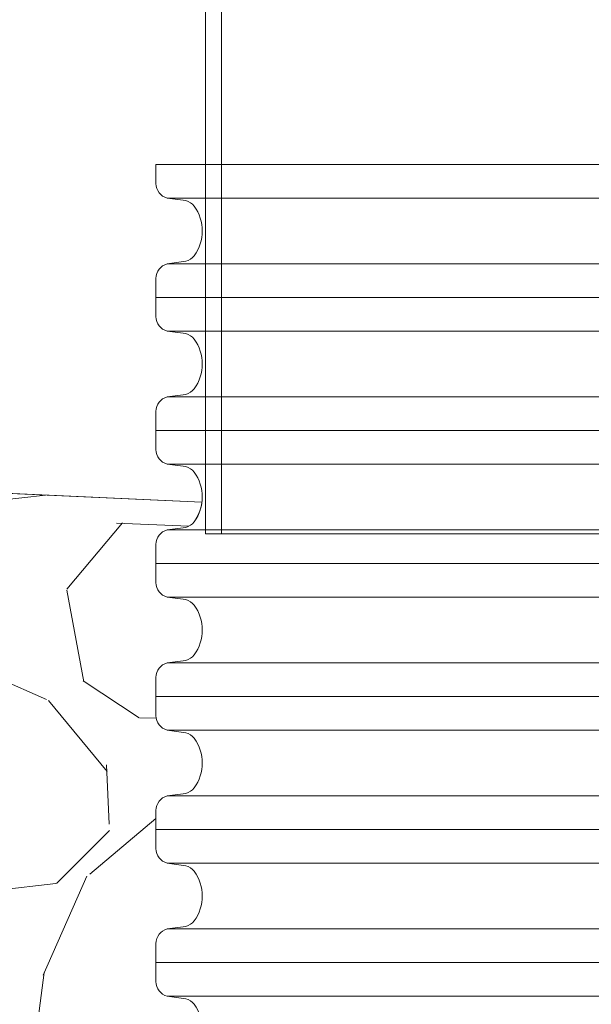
# Model space of a CAD drawing. Header units: metres. Extents: x 351055.4 to 351076.4, y -78447.2 to -78432.3.
# Tile 39 of 68: x 351060.318 to 351060.748, y -78436.135 to -78435.395. Entities that reach past the tile are written whole.
import ezdxf

# ---------------------------------------------------------------- set-up
doc = ezdxf.new("R2010")
doc.units = ezdxf.units.M
doc.header["$MEASUREMENT"] = 0
for name, color, linetype, lineweight in [('PIPE', 7, 'Continuous', 0), ('RAMECEK', 7, 'Continuous', 0), ('TOP', 7, 'Continuous', 0), ('ŠRAFY', 7, 'Continuous', 0)]:
    doc.layers.add(name, color=color, linetype=linetype, lineweight=lineweight)

msp = doc.modelspace()

# ---------------------------------------------------------------- hatches: boundary and pattern name
at = {"layer": 'ŠRAFY'}
h = msp.add_hatch(dxfattribs=at)
h.set_pattern_fill('GRAVEL', color=256, style=0, pattern_type=2)
h.set_pattern_definition([(100.50765, (351058.708583, -78435.921172), (0.7895981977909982, -2.468580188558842), [0.07015499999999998, -4.122773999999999]), (50.040876, (351058.695789, -78435.852194), (-7.580368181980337, -9.209457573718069), [0.065112, -13.045015]), (357.49319, (351058.737606, -78435.802286), (-12.39279574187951, 0.6399174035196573), [0.06641099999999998, -13.993876]), (309.11572, (351058.803953, -78435.80519), (6.491410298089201, -8.170392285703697), [0.06529, -11.515127]), (264.749335, (351058.845144, -78435.855847), (-0.02494673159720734, -1.654035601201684), [0.05154299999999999, -10.75752]), (219.959124, (351058.840427, -78435.907174), (-0.8394910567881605, -0.8394913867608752), [0.063621, -13.046506]), (180.864089, (351058.791662, -78435.948034), (0.8145444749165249, -0.8145447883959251), [0.040935, -1.613289]), (146.646988, (351058.750731, -78435.948651), (-4.097669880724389, 2.418687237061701), [0.050302, -5.830483]), (66.2119, (351058.810512, -78435.694127), (-1.703929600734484, -3.333018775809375), [0.08119, -6.286316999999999]), (39.959124, (351058.843261, -78435.619835), (-9.209457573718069, -7.580368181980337), [0.06930599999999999, -13.04082]), (0.864089, (351058.896384, -78435.575323), (-0.8394914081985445, -0.8394915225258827), [0.045064, -1.60916]), (315, (351058.941443, -78435.57464400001), (-0.02494672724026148, -1.654035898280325), [0.055567, -1.096373]), (276.284391, (351058.980735, -78435.613936), (0.714757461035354, -7.430688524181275), [0.081389, -13.205797]), (252.889832, (351058.989644, -78435.694836), (-0.8644380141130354, -2.49352721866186), [0.08611, -14.689519]), (230.040876, (351058.96431, -78435.777134), (-0.839491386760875, -0.8394910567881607), [0.073486, -13.03664]), (184.223077, (351058.917114, -78435.833462), (-12.41774287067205, -1.014118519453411), [0.054461, -14.055628]), (140.352606, (351058.8628, -78435.837472), (0.8145449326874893, -0.8145442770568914), [0.058126, -12.66871]), (101.741, (351059, -78435.8), (2.318895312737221, -10.71379260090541), [0.062546, -15.0909]), (82.81957299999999, (351058.805317, -78435.739147), (-0.91433153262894, -5.8015990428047), [0.048911, -7.465657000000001]), (100.50765, (351058.550057, -78435.498923), (0.7895981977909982, -2.468580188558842), [0.07013099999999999, -4.122798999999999]), (50.040876, (351058.537267, -78435.429969), (-7.580368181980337, -9.209457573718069), [0.065096, -13.04503]), (357.49319, (351058.579075, -78435.380072), (-12.39279574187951, 0.6399174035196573), [0.06641399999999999, -13.993873]), (309.647394, (351058.645425, -78435.382977), (0.8145442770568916, -0.814544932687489), [0.06529299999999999, -12.661543]), (264.749335, (351058.687086, -78435.433252), (-0.02494673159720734, -1.654035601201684), [0.05195, -10.757113]), (219.959124, (351058.682332, -78435.48498400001), (-0.8394910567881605, -0.8394913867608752), [0.063908, -13.046218]), (180.864089, (351058.633346, -78435.526029), (0.8145444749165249, -0.8145447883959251), [0.041138, -1.613086]), (146.646988, (351058.592213, -78435.526649), (-4.097669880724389, 2.418687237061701), [0.050421, -5.830364]), (100.50765, (351058.87324, -78434.675406), (0.7895981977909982, -2.468580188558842), [0.07011299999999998, -4.122815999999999]), (50.040876, (351058.860453, -78434.606468), (-7.580368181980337, -9.209457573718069), [0.065107, -13.04502]), (357.49319, (351058.902268, -78434.556564), (-12.39279574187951, 0.6399174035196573), [0.06638399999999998, -13.993903]), (309.11572, (351058.968588, -78434.559467), (6.491410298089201, -8.170392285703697), [0.065273, -11.515144]), (264.749335, (351059.009768, -78434.610111), (-0.02494673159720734, -1.654035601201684), [0.051552, -10.757511]), (219.959124, (351059.00505, -78434.661447), (-0.8394910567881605, -0.8394913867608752), [0.063569, -13.046557]), (180.864089, (351058.956324, -78434.702274), (0.8145444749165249, -0.8145447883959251), [0.04094100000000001, -1.613283]), (146.646988, (351058.915388, -78434.702891), (-4.097669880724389, 2.418687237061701), [0.050283, -5.830502]), (100.50765, (351059.31352, -78435.01551699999), (0.7895981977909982, -2.468580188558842), [0.04207299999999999, -4.150855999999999]), (50.040876, (351059.305847, -78434.974149), (-7.580368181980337, -9.209457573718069), [0.039073, -13.071054]), (357.49319, (351059.330941, -78434.9442), (-12.39279574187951, 0.6399174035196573), [0.03986799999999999, -14.020419]), (309.11572, (351059.370771, -78434.945943), (6.491410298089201, -8.170392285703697), [0.039143, -11.541275]), (264.749335, (351059.395466, -78434.976313), (-0.02494673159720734, -1.654035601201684), [0.030921, -10.778142]), (219.959124, (351059.392636, -78435.00710399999), (-0.8394910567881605, -0.8394913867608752), [0.038165, -13.071962]), (180.864089, (351059.363383, -78435.031615), (0.8145444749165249, -0.8145447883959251), [0.024573, -1.629651]), (146.646988, (351059.338812, -78435.031986), (-4.097669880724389, 2.418687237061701), [0.030146, -5.850639]), (100.50765, (351059.026293, -78435.633542), (0.7895981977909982, -2.468580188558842), [0.07013099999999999, -4.122798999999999]), (50.040876, (351059.013503, -78435.564588), (-7.580368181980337, -9.209457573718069), [0.065126, -13.045]), (357.49319, (351059.05533, -78435.51466799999), (-12.39279574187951, 0.6399174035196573), [0.066396, -13.993891]), (309.11572, (351059.121663, -78435.517572), (6.491410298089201, -8.170392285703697), [0.06531100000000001, -11.515107]), (264.749335, (351059.162867, -78435.568245), (-0.02494673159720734, -1.654035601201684), [0.051536, -10.757527]), (219.959124, (351059.158151, -78435.619565), (-0.8394910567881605, -0.8394913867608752), [0.06361699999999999, -13.046509]), (180.864089, (351059.109388, -78435.660422), (0.8145444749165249, -0.8145447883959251), [0.040951, -1.613273]), (146.646988, (351059.068442, -78435.66103999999), (-4.097669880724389, 2.418687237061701), [0.050284, -5.830502]), (100.50765, (351059.041503, -78435.051176), (0.7895981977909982, -2.468580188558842), [0.07013799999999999, -4.122791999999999]), (50.040876, (351059.028712, -78434.982215), (-7.580368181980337, -9.209457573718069), [0.065094, -13.045033]), (357.49319, (351059.070518, -78434.93232), (-12.39279574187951, 0.6399174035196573), [0.06641799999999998, -13.993869]), (309.647394, (351059.136872, -78434.935225), (0.8145442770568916, -0.814544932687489), [0.06526699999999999, -12.661569]), (264.749335, (351059.178516, -78434.98547999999), (-0.02494673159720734, -1.654035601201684), [0.051978, -10.757085]), (219.959124, (351059.17376, -78435.037239), (-0.8394910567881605, -0.8394913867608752), [0.06389500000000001, -13.046232]), (180.864089, (351059.124784, -78435.078275), (0.8145444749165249, -0.8145447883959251), [0.04115, -1.613074]), (146.646988, (351059.083639, -78435.078896), (-4.097669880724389, 2.418687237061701), [0.05043, -5.830355]), (100.50765, (351058.696237, -78435.619733), (0.7895981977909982, -2.468580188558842), [0.07015499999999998, -4.122773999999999]), (50.040876, (351058.683443, -78435.550754), (-7.580368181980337, -9.209457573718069), [0.065112, -13.045015]), (357.49319, (351058.72526, -78435.50084600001), (-12.39279574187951, 0.6399174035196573), [0.06641099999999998, -13.993876]), (309.11572, (351058.791607, -78435.503751), (6.491410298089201, -8.170392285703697), [0.06529, -11.515127]), (264.749335, (351058.832798, -78435.554407), (-0.02494673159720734, -1.654035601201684), [0.05154299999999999, -10.75752]), (219.959124, (351058.828081, -78435.605734), (-0.8394910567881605, -0.8394913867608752), [0.063621, -13.046506]), (180.864089, (351058.779316, -78435.646594), (0.8145444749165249, -0.8145447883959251), [0.040935, -1.613289]), (146.646988, (351058.738385, -78435.647212), (-4.097669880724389, 2.418687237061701), [0.050308, -5.830476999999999]), (100.50765, (351058.337458, -78435.145596), (0.7895981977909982, -2.468580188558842), [0.07015499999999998, -4.122773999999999]), (50.040876, (351058.324664, -78435.07661799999), (-7.580368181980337, -9.209457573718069), [0.065083, -13.045043]), (357.49319, (351058.366463, -78435.02673099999), (-12.39279574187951, 0.6399174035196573), [0.06642799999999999, -13.993859]), (309.11572, (351058.432827, -78435.029637), (6.491410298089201, -8.170392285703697), [0.065273, -11.515144]), (264.749335, (351058.474007, -78435.08028099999), (-0.02494673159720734, -1.654035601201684), [0.051533, -10.75753]), (219.959124, (351058.469291, -78435.131597), (-0.8394910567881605, -0.8394913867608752), [0.06361499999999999, -13.046511]), (180.864089, (351058.42053, -78435.172454), (0.8145444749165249, -0.8145447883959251), [0.040949, -1.613275]), (146.646988, (351058.379585, -78435.173071), (-4.097669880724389, 2.418687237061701), [0.050289, -5.830496]), (100.50765, (351059.171773, -78435.484711), (0.7895981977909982, -2.468580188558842), [0.07013099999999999, -4.122798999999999]), (50.040876, (351059.158984, -78435.41575599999), (-7.580368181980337, -9.209457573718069), [0.065126, -13.045]), (357.49319, (351059.20081, -78435.365837), (-12.39279574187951, 0.6399174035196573), [0.066396, -13.993891]), (309.11572, (351059.267143, -78435.368741), (6.491410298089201, -8.170392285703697), [0.06531100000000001, -11.515107]), (264.749335, (351059.308347, -78435.419414), (-0.02494673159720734, -1.654035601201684), [0.051536, -10.757527]), (219.959124, (351059.303631, -78435.47073300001), (-0.8394910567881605, -0.8394913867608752), [0.06361699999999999, -13.046509]), (180.864089, (351059.254868, -78435.511591), (0.8145444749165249, -0.8145447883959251), [0.040951, -1.613273]), (146.646988, (351059.213922, -78435.512208), (-4.097669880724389, 2.418687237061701), [0.050284, -5.830502]), (66.2119, (351059.027884, -78435.259363), (-1.703929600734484, -3.333018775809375), [0.08119, -6.286316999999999]), (39.959124, (351059.060632, -78435.18507), (-9.209457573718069, -7.580368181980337), [0.06930599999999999, -13.04082]), (0.864089, (351059.113756, -78435.140559), (-0.8394914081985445, -0.8394915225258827), [0.045086, -1.609138]), (315, (351059.158837, -78435.139879), (-0.02494672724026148, -1.654035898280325), [0.055552, -1.096388]), (276.284391, (351059.198118, -78435.17916), (0.714757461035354, -7.430688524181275), [0.08140399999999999, -13.205782]), (252.889832, (351059.207028, -78435.260074), (-0.8644380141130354, -2.49352721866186), [0.08611, -14.689519]), (230.040876, (351059.181694, -78435.342374), (-0.839491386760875, -0.8394910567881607), [0.073462, -13.036664]), (184.223077, (351059.134513, -78435.398683), (-12.41774287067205, -1.014118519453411), [0.05449, -14.055599]), (140.352606, (351059.080171, -78435.402696), (0.8145449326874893, -0.8145442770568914), [0.058115, -12.668721]), (101.741, (351059, -78435.4), (2.318895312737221, -10.71379260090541), [0.062542, -15.0909]), (82.81957299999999, (351059.022697, -78435.304381), (-0.91433153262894, -5.8015990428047), [0.048908, -7.465660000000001]), (66.2119, (351058.767046, -78435.329578), (-1.703929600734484, -3.333018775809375), [0.081162, -6.286345]), (39.959124, (351058.799784, -78435.255312), (-9.209457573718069, -7.580368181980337), [0.069332, -13.040795]), (0.864089, (351058.852927, -78435.21078400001), (-0.8394914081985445, -0.8394915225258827), [0.045056, -1.609168]), (315, (351058.897978, -78435.210104), (-0.02494672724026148, -1.654035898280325), [0.05556000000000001, -1.09638]), (276.284391, (351058.937264, -78435.24939099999), (0.714757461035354, -7.430688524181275), [0.081385, -13.205801]), (252.889832, (351058.946173, -78435.330287), (-0.8644380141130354, -2.49352721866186), [0.086135, -14.689495]), (230.040876, (351058.920831, -78435.412609), (-0.839491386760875, -0.8394910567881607), [0.073461, -13.036666]), (184.223077, (351058.873652, -78435.46891699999), (-12.41774287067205, -1.014118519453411), [0.054488, -14.055601]), (140.352606, (351058.819312, -78435.47292999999), (0.8145449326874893, -0.8145442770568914), [0.058113, -12.668723]), (101.741003, (351058.774566, -78435.43585), (2.318900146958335, -10.71381304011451), [0.062557, -15.090922]), (82.81957299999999, (351058.761836, -78435.374602), (-0.91433153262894, -5.8015990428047), [0.048892, -7.465675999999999]), (336.130768, (351059.447142, -78435.06292899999), (-5.751706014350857, 2.393740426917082), [0.081173, -9.798666]), (309.647394, (351059.521372, -78435.095775), (0.8145442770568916, -0.814544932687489), [0.06927, -12.657566]), (272.50681, (351059.565571, -78435.149112), (0.639917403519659, -12.39279574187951), [0.044748, -14.015539]), (225, (351059.567528, -78435.19381699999), (-1.654035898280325, -0.02494672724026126), [0.056213, -1.131007]), (186.555052, (351059.527779, -78435.233565), (-9.109670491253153, -0.9642249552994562), [0.081784, -16.592527]), (162.262653, (351059.446529, -78435.242902), (0.8145448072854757, -0.8145442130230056), [0.086479, -2.505307]), (135, (351059.364162, -78435.216556), (-0.02494672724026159, -1.654035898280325), [0.073385, -1.078555]), (99.19186499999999, (351059.312271, -78435.164664), (0.764651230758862, -4.122616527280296), [0.050214, -14.154069]), (50.040876, (351059.304249, -78435.115095), (-7.580368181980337, -9.209457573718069), [0.057767, -13.052359]), (12.102962, (351059.34135, -78435.07081599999), (-1.654035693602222, -0.02494669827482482), [0.062169, -4.179681]), (352.702945, (351059.402137, -78435.057782), (-4.122616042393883, 0.7646513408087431), [0.048885, -5.774935]), (100.50765, (351059.252659, -78435.34434299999), (0.7895981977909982, -2.468580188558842), [0.07013799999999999, -4.122791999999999]), (50.040876, (351059.239868, -78435.275381), (-7.580368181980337, -9.209457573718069), [0.065094, -13.045033]), (357.49319, (351059.281674, -78435.225487), (-12.39279574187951, 0.6399174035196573), [0.06641799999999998, -13.993869]), (309.647394, (351059.348028, -78435.22839199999), (0.8145442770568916, -0.814544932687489), [0.06526699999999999, -12.661569]), (264.749335, (351059.389672, -78435.278646), (-0.02494673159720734, -1.654035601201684), [0.051978, -10.757085]), (219.959124, (351059.384916, -78435.330406), (-0.8394910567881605, -0.8394913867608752), [0.06389500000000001, -13.046232]), (180.864089, (351059.33594, -78435.37144199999), (0.8145444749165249, -0.8145447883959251), [0.04115, -1.613074]), (146.646988, (351059.294795, -78435.372062), (-4.097669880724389, 2.418687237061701), [0.05043, -5.830355]), (336.130768, (351058.634443, -78435.606432), (-5.751706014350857, 2.393740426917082), [0.081173, -9.798666]), (309.647394, (351058.708673, -78435.639279), (0.8145442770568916, -0.814544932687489), [0.06927, -12.657566]), (272.50681, (351058.752872, -78435.69261499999), (0.639917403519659, -12.39279574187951), [0.044748, -14.015539]), (225, (351058.754829, -78435.73732), (-1.654035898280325, -0.02494672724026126), [0.056213, -1.131007]), (186.555052, (351058.71508, -78435.777069), (-9.109670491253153, -0.9642249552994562), [0.081784, -16.592527]), (162.262653, (351058.63383, -78435.78640499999), (0.8145448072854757, -0.8145442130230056), [0.086452, -2.505334]), (135, (351058.551488, -78435.760067), (-0.02494672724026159, -1.654035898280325), [0.073409, -1.078531]), (99.19186499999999, (351058.49958, -78435.708159), (0.764651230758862, -4.122616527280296), [0.050182, -14.154101]), (50.040876, (351058.491564, -78435.65862100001), (-7.580368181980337, -9.209457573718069), [0.057775, -13.052351]), (12.102962, (351058.52867, -78435.614336), (-1.654035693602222, -0.02494669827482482), [0.06217, -4.179679]), (352.702945, (351058.589458, -78435.601301), (-4.122616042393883, 0.7646513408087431), [0.048887, -5.774933]), (100.50765, (351058.922433, -78435.166767), (0.7895981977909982, -2.468580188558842), [0.07013799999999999, -4.122791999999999]), (50.040876, (351058.909642, -78435.09780599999), (-7.580368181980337, -9.209457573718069), [0.065092, -13.045034]), (357.49319, (351058.951447, -78435.047912), (-12.39279574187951, 0.6399174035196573), [0.06639799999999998, -13.993889]), (309.11572, (351059.017782, -78435.050816), (6.491410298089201, -8.170392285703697), [0.065282, -11.515135]), (264.749335, (351059.058968, -78435.101467), (-0.02494673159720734, -1.654035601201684), [0.051539, -10.757524]), (219.959124, (351059.054251, -78435.15279), (-0.8394910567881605, -0.8394913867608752), [0.063587, -13.046539]), (180.864089, (351059.005512, -78435.193628), (0.8145444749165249, -0.8145447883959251), [0.040935, -1.613289]), (146.646988, (351058.964581, -78435.194245), (-4.097669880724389, 2.418687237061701), [0.050279, -5.830507]), (100.50765, (351058.38926, -78435.57915199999), (0.7895981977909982, -2.468580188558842), [0.07011299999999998, -4.122815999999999]), (50.040876, (351058.376474, -78435.510214), (-7.580368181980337, -9.209457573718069), [0.065107, -13.04502]), (357.49319, (351058.418288, -78435.46031000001), (-12.39279574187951, 0.6399174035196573), [0.06638399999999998, -13.993903]), (309.647394, (351058.484609, -78435.463213), (0.8145442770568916, -0.814544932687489), [0.065303, -12.661533]), (264.749335, (351058.526276, -78435.513496), (-0.02494673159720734, -1.654035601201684), [0.051957, -10.757106]), (219.959124, (351058.521521, -78435.56523400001), (-0.8394910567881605, -0.8394913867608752), [0.063913, -13.046214]), (180.864089, (351058.472532, -78435.60628200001), (0.8145444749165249, -0.8145447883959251), [0.041141, -1.613083]), (146.646988, (351058.431396, -78435.606902), (-4.097669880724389, 2.418687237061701), [0.050417, -5.830368]), (100.50765, (351058.25636, -78435.430299), (0.7895981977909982, -2.468580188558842), [0.07015499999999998, -4.122773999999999]), (50.040876, (351058.243566, -78435.36132000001), (-7.580368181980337, -9.209457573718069), [0.065082, -13.045045]), (357.49319, (351058.285364, -78435.311435), (-12.39279574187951, 0.6399174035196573), [0.06642899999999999, -13.993858]), (309.11572, (351058.351729, -78435.31434), (6.491410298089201, -8.170392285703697), [0.065272, -11.515145]), (264.749335, (351058.392909, -78435.364983), (-0.02494673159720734, -1.654035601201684), [0.05153200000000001, -10.757531]), (219.959124, (351058.388193, -78435.4163), (-0.8394910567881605, -0.8394913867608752), [0.063613, -13.046514]), (180.864089, (351058.339433, -78435.457154), (0.8145444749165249, -0.8145447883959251), [0.040951, -1.613273]), (146.646988, (351058.298487, -78435.45777200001), (-4.097669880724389, 2.418687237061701), [0.050288, -5.830497]), (336.130768, (351058.867406, -78434.86274), (-5.751706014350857, 2.393740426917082), [0.081162, -9.798677]), (309.647394, (351058.941627, -78434.89558200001), (0.8145442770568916, -0.814544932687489), [0.06928200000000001, -12.657554]), (272.50681, (351058.985833, -78434.948928), (0.639917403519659, -12.39279574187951), [0.04476299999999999, -14.015524]), (225, (351058.987791, -78434.993648), (-1.654035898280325, -0.02494672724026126), [0.056228, -1.130992]), (186.555052, (351058.948032, -78435.03340700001), (-9.109670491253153, -0.9642249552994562), [0.081769, -16.592543]), (162.262653, (351058.866797, -78435.04274199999), (0.8145448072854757, -0.8145442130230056), [0.086504, -2.505282]), (135, (351058.784405, -78435.016388), (-0.02494672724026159, -1.654035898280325), [0.073385, -1.078555]), (99.19186499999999, (351058.732514, -78434.96449700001), (0.764651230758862, -4.122616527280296), [0.050214, -14.154069]), (50.040876, (351058.724493, -78434.914927), (-7.580368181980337, -9.209457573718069), [0.057767, -13.052359]), (12.102962, (351058.761593, -78434.870649), (-1.654035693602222, -0.02494669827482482), [0.062169, -4.179681]), (352.702945, (351058.82238, -78434.857614), (-4.122616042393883, 0.7646513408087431), [0.048885, -5.774935]), (100.50765, (351058.676021, -78435.148651), (0.7895981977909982, -2.468580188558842), [0.07013799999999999, -4.122791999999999]), (50.040876, (351058.66323, -78435.079689), (-7.580368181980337, -9.209457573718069), [0.065092, -13.045034]), (357.49319, (351058.705035, -78435.029796), (-12.39279574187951, 0.6399174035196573), [0.06641899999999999, -13.993868]), (309.647394, (351058.77139, -78435.032701), (0.8145442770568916, -0.814544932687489), [0.06526599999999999, -12.66157]), (264.749335, (351058.813033, -78435.08295499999), (-0.02494673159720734, -1.654035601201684), [0.05195399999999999, -10.757109]), (219.959124, (351058.808279, -78435.134691), (-0.8394910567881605, -0.8394913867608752), [0.06390900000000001, -13.046218]), (180.864089, (351058.759293, -78435.175736), (0.8145444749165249, -0.8145447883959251), [0.041121, -1.613103]), (146.646988, (351058.718177, -78435.176356), (-4.097669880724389, 2.418687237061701), [0.050439, -5.830346]), (336.130768, (351058.584401, -78435.159533), (-5.751706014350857, 2.393740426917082), [0.081173, -9.798666]), (309.647394, (351058.658631, -78435.19238), (0.8145442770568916, -0.814544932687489), [0.06927, -12.657566]), (272.50681, (351058.70283, -78435.245717), (0.639917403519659, -12.39279574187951), [0.04476999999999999, -14.015517]), (225, (351058.704788, -78435.29044400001), (-1.654035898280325, -0.02494672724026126), [0.056198, -1.131022]), (186.555052, (351058.66505, -78435.330182), (-9.109670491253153, -0.9642249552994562), [0.08175199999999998, -16.59256]), (162.262653, (351058.583832, -78435.339515), (0.8145448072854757, -0.8145442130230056), [0.086495, -2.505291]), (135, (351058.501448, -78435.313163), (-0.02494672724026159, -1.654035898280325), [0.073407, -1.078533]), (99.19186499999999, (351058.449542, -78435.261257), (0.764651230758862, -4.122616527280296), [0.050179, -14.154103]), (50.040876, (351058.441526, -78435.21172200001), (-7.580368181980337, -9.209457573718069), [0.05777, -13.052356]), (12.102962, (351058.478628, -78435.167441), (-1.654035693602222, -0.02494669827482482), [0.06217, -4.179679]), (352.702945, (351058.539417, -78435.154406), (-4.122616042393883, 0.7646513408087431), [0.048886, -5.774934]), (336.130768, (351059.062377, -78434.719529), (-5.751706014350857, 2.393740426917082), [0.081162, -9.798677]), (309.647394, (351059.136597, -78434.752372), (0.8145442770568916, -0.814544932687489), [0.06928, -12.657556]), (272.50681, (351059.180802, -78434.805716), (0.639917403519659, -12.39279574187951), [0.04474499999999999, -14.015542]), (225, (351059.182759, -78434.850418), (-1.654035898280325, -0.02494672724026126), [0.05621, -1.13101]), (186.555052, (351059.143012, -78434.890164), (-9.109670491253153, -0.9642249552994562), [0.081783, -16.592529]), (162.262653, (351059.061764, -78434.8995), (0.8145448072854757, -0.8145442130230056), [0.086478, -2.505308]), (135, (351058.979397, -78434.873154), (-0.02494672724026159, -1.654035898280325), [0.073384, -1.078556]), (99.19186499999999, (351058.927507, -78434.821264), (0.764651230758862, -4.122616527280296), [0.050213, -14.15407]), (50.040876, (351058.919486, -78434.77169600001), (-7.580368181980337, -9.209457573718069), [0.057736, -13.05239]), (12.102962, (351058.956566, -78434.727441), (-1.654035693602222, -0.02494669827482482), [0.062192, -4.179658]), (352.702945, (351059.017376, -78434.714401), (-4.122616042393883, 0.7646513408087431), [0.048879, -5.774941]), (66.2119, (351058.120001, -78435.15877000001), (-1.703929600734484, -3.333018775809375), [0.081162, -6.286345]), (39.959124, (351058.152739, -78435.08450299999), (-9.209457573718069, -7.580368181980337), [0.069329, -13.040797]), (0.864089, (351058.20588, -78435.039977), (-0.8394914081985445, -0.8394915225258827), [0.045038, -1.609186]), (315, (351058.250912, -78435.039298), (-0.02494672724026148, -1.654035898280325), [0.055543, -1.096397]), (276.284391, (351058.290187, -78435.078572), (0.714757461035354, -7.430688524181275), [0.081399, -13.205787]), (252.889832, (351058.299097, -78435.159482), (-0.8644380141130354, -2.49352721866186), [0.086095, -14.689534]), (230.040876, (351058.273767, -78435.24176599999), (-0.839491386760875, -0.8394910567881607), [0.07347100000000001, -13.036655]), (184.223077, (351058.226581, -78435.29808200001), (-12.41774287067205, -1.014118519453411), [0.054461, -14.055628]), (140.352606, (351058.172268, -78435.30209299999), (0.8145449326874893, -0.8145442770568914), [0.058096, -12.66874]), (101.741, (351058, -78435.3), (2.318895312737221, -10.71379260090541), [0.062569, -15.0909]), (82.81957299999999, (351058.114803, -78435.203765), (-0.91433153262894, -5.8015990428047), [0.048905, -7.465663]), (100.50765, (351058.692461, -78434.806503), (0.7895981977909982, -2.468580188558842), [0.07013799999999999, -4.122791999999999]), (50.040876, (351058.67967, -78434.737542), (-7.580368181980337, -9.209457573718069), [0.065092, -13.045034]), (357.49319, (351058.721475, -78434.687648), (-12.39279574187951, 0.6399174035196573), [0.06639799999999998, -13.993889]), (309.11572, (351058.78781, -78434.690553), (6.491410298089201, -8.170392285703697), [0.065282, -11.515135]), (264.749335, (351058.828995, -78434.741203), (-0.02494673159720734, -1.654035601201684), [0.051539, -10.757524]), (219.959124, (351058.824279, -78434.792526), (-0.8394910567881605, -0.8394913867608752), [0.063587, -13.046539]), (180.864089, (351058.775539, -78434.833364), (0.8145444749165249, -0.8145447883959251), [0.040935, -1.613289]), (146.646988, (351058.734609, -78434.83398200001), (-4.097669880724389, 2.418687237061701), [0.050308, -5.830476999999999]), (66.2119, (351058.453006, -78434.91201799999), (-1.703929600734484, -3.333018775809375), [0.081162, -6.286345]), (39.959124, (351058.485743, -78434.837751), (-9.209457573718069, -7.580368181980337), [0.069332, -13.040795]), (0.864089, (351058.538886, -78434.793223), (-0.8394914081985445, -0.8394915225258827), [0.045056, -1.609168]), (315, (351058.583937, -78434.79254400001), (-0.02494672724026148, -1.654035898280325), [0.05556000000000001, -1.09638]), (276.284391, (351058.623224, -78434.83183099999), (0.714757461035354, -7.430688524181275), [0.081385, -13.205801]), (252.889832, (351058.632133, -78434.912727), (-0.8644380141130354, -2.49352721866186), [0.086135, -14.689495]), (230.040876, (351058.606791, -78434.995049), (-0.839491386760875, -0.8394910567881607), [0.073461, -13.036666]), (184.223077, (351058.559612, -78435.051357), (-12.41774287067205, -1.014118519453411), [0.054488, -14.055601]), (140.352606, (351058.505272, -78435.05536900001), (0.8145449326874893, -0.8145442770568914), [0.058113, -12.668723]), (101.741, (351058, -78435), (2.318895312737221, -10.71379260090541), [0.062557, -15.0909]), (82.81957299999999, (351058.447796, -78434.957041), (-0.91433153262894, -5.8015990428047), [0.048916, -7.465652]), (100.50765, (351058.283788, -78434.984588), (0.7895981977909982, -2.468580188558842), [0.07015499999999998, -4.122773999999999]), (50.040876, (351058.270994, -78434.91561), (-7.580368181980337, -9.209457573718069), [0.065083, -13.045043]), (357.49319, (351058.312793, -78434.865723), (-12.39279574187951, 0.6399174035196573), [0.06642799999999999, -13.993859]), (309.11572, (351058.379158, -78434.86862899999), (6.491410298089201, -8.170392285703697), [0.065273, -11.515144]), (264.749335, (351058.420338, -78434.919272), (-0.02494673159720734, -1.654035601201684), [0.051533, -10.75753]), (219.959124, (351058.415622, -78434.970589), (-0.8394910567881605, -0.8394913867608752), [0.06361499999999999, -13.046511]), (180.864089, (351058.366861, -78435.01144500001), (0.8145444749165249, -0.8145447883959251), [0.040949, -1.613275]), (146.646988, (351058.325916, -78435.012063), (-4.097669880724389, 2.418687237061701), [0.050289, -5.830496]), (100.50765, (351058.544159, -78434.711871), (0.7895981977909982, -2.468580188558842), [0.07013799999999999, -4.122791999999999]), (50.040876, (351058.531368, -78434.64291000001), (-7.580368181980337, -9.209457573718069), [0.065092, -13.045034]), (357.49319, (351058.573173, -78434.593016), (-12.39279574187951, 0.6399174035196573), [0.06639799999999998, -13.993889]), (309.11572, (351058.639508, -78434.59592), (6.491410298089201, -8.170392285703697), [0.065282, -11.515135]), (264.749335, (351058.680694, -78434.646571), (-0.02494673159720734, -1.654035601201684), [0.051539, -10.757524]), (219.959124, (351058.675977, -78434.69789400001), (-0.8394910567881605, -0.8394913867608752), [0.063587, -13.046539]), (180.864089, (351058.627238, -78434.738732), (0.8145444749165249, -0.8145447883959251), [0.040957, -1.613267]), (146.646988, (351058.586285, -78434.73935), (-4.097669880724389, 2.418687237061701), [0.05028999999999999, -5.830495]), (100.50765, (351058.014847, -78435.20143), (0.7895981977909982, -2.468580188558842), [0.042098, -4.150830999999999]), (50.040876, (351058.00717, -78435.160038), (-7.580368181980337, -9.209457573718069), [0.039058, -13.071069]), (357.49319, (351058.032255, -78435.1301), (-12.39279574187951, 0.6399174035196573), [0.03983999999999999, -14.020447]), (309.647394, (351058.072057, -78435.131842), (0.8145442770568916, -0.814544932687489), [0.03918, -12.687656]), (264.749335, (351058.097056, -78435.16201), (-0.02494673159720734, -1.654035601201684), [0.031183, -10.77788]), (219.959124, (351058.094203, -78435.193062), (-0.8394910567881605, -0.8394913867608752), [0.038346, -13.071781]), (180.864089, (351058.06481, -78435.217689), (0.8145444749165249, -0.8145447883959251), [0.024688, -1.629536]), (146.646988, (351058.040125, -78435.218062), (-4.097669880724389, 2.418687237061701), [0.030252, -5.850533]), (100.50765, (351058.440151, -78434.794836), (0.7895981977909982, -2.468580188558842), [0.04207299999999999, -4.150855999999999]), (50.040876, (351058.432478, -78434.753468), (-7.580368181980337, -9.209457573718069), [0.039073, -13.071054]), (357.49319, (351058.457572, -78434.723519), (-12.39279574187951, 0.6399174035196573), [0.03986799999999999, -14.020419]), (309.11572, (351058.497402, -78434.725263), (6.491410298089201, -8.170392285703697), [0.039143, -11.541275]), (264.749335, (351058.522097, -78434.755632), (-0.02494673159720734, -1.654035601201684), [0.030921, -10.778142]), (219.959124, (351058.519267, -78434.786423), (-0.8394910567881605, -0.8394913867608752), [0.038195, -13.071932]), (180.864089, (351058.489991, -78434.810954), (0.8145444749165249, -0.8145447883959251), [0.02455, -1.629674]), (146.646988, (351058.465444, -78434.811324), (-4.097669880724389, 2.418687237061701), [0.030157, -5.850627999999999]), (100.50765, (351058.939043, -78435.542474), (0.7895981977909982, -2.468580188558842), [0.042098, -4.150830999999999]), (50.040876, (351058.931366, -78435.501082), (-7.580368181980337, -9.209457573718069), [0.039058, -13.071069]), (357.49319, (351058.95645, -78435.47114400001), (-12.39279574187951, 0.6399174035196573), [0.03983999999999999, -14.020447]), (309.647394, (351058.996253, -78435.472887), (0.8145442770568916, -0.814544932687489), [0.03918, -12.687656]), (264.749335, (351059.021252, -78435.503055), (-0.02494673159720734, -1.654035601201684), [0.031183, -10.77788]), (219.959124, (351059.018398, -78435.534107), (-0.8394910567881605, -0.8394913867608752), [0.038346, -13.071781]), (180.864089, (351058.989006, -78435.558734), (0.8145444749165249, -0.8145447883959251), [0.024668, -1.629556]), (146.646988, (351058.964341, -78435.559106), (-4.097669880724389, 2.418687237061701), [0.030269, -5.850516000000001]), (100.50765, (351058.948398, -78435.434138), (0.7895981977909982, -2.468580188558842), [0.042098, -4.150830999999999]), (50.040876, (351058.940721, -78435.392746), (-7.580368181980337, -9.209457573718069), [0.039058, -13.071069]), (357.49319, (351058.965805, -78435.362808), (-12.39279574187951, 0.6399174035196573), [0.03983999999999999, -14.020447]), (309.647394, (351059.005608, -78435.364551), (0.8145442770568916, -0.814544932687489), [0.03918, -12.687656]), (264.749335, (351059.030607, -78435.394719), (-0.02494673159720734, -1.654035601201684), [0.031183, -10.77788]), (219.959124, (351059.027753, -78435.42577100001), (-0.8394910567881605, -0.8394913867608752), [0.038346, -13.071781]), (180.864089, (351058.998361, -78435.450398), (0.8145444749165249, -0.8145447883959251), [0.024668, -1.629556]), (146.646988, (351058.973696, -78435.45077000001), (-4.097669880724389, 2.418687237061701), [0.030269, -5.850516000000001]), (100.50765, (351058.437499, -78435.415428), (0.7895981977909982, -2.468580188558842), [0.042098, -4.150830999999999]), (50.040876, (351058.429822, -78435.37403600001), (-7.580368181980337, -9.209457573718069), [0.039059, -13.071067]), (357.49319, (351058.454908, -78435.34409700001), (-12.39279574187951, 0.6399174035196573), [0.03983899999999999, -14.020448]), (309.647394, (351058.494709, -78435.34584), (0.8145442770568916, -0.814544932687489), [0.039181, -12.687655]), (264.749335, (351058.519709, -78435.376008), (-0.02494673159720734, -1.654035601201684), [0.031183, -10.77788]), (219.959124, (351058.516855, -78435.407061), (-0.8394910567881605, -0.8394913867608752), [0.038349, -13.071778]), (180.864089, (351058.487461, -78435.43169), (0.8145444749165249, -0.8145447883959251), [0.024687, -1.629537]), (146.646988, (351058.462777, -78435.432062), (-4.097669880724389, 2.418687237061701), [0.030253, -5.850532]), (100.50765, (351059.181128, -78435.107816), (0.7895981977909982, -2.468580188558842), [0.042098, -4.150830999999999]), (50.040876, (351059.173451, -78435.066424), (-7.580368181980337, -9.209457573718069), [0.039059, -13.071067]), (357.49319, (351059.198536, -78435.036485), (-12.39279574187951, 0.6399174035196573), [0.03983899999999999, -14.020448]), (309.647394, (351059.238338, -78435.038227), (0.8145442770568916, -0.814544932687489), [0.039181, -12.687655]), (264.749335, (351059.263338, -78435.068396), (-0.02494673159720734, -1.654035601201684), [0.031183, -10.77788]), (219.959124, (351059.260484, -78435.09944800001), (-0.8394910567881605, -0.8394913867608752), [0.038349, -13.071778]), (180.864089, (351059.23109, -78435.124077), (0.8145444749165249, -0.8145447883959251), [0.024687, -1.629537]), (146.646988, (351059.206406, -78435.124449), (-4.097669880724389, 2.418687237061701), [0.030253, -5.850532]), (100.50765, (351059.183801, -78434.93391), (0.7895981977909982, -2.468580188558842), [0.042056, -4.150873]), (50.040876, (351059.176131, -78434.892559), (-7.580368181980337, -9.209457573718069), [0.039083, -13.071043]), (357.49319, (351059.201232, -78434.862601), (-12.39279574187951, 0.6399174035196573), [0.03983799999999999, -14.020449]), (309.11572, (351059.241032, -78434.864344), (6.491410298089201, -8.170392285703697), [0.039153, -11.541265]), (264.749335, (351059.265733, -78434.894722), (-0.02494673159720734, -1.654035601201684), [0.030927, -10.778136]), (219.959124, (351059.262903, -78434.92551900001), (-0.8394910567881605, -0.8394913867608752), [0.038169, -13.071957]), (180.864089, (351059.233646, -78434.950033), (0.8145444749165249, -0.8145447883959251), [0.024576, -1.629648]), (146.646988, (351059.209072, -78434.950404), (-4.097669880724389, 2.418687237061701), [0.030148, -5.850637]), (66.2119, (351058.70311, -78434.488051), (-1.703929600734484, -3.333018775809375), [0.08119, -6.286316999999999]), (39.959124, (351058.735858, -78434.41375800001), (-9.209457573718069, -7.580368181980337), [0.06930399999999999, -13.040822]), (0.864089, (351058.78898, -78434.369248), (-0.8394914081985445, -0.8394915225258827), [0.045045, -1.609179]), (315, (351058.83402, -78434.36856900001), (-0.02494672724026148, -1.654035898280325), [0.05555, -1.09639]), (276.284391, (351058.8733, -78434.407849), (0.714757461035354, -7.430688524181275), [0.081384, -13.205801]), (252.889832, (351058.882209, -78434.488744), (-0.8644380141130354, -2.49352721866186), [0.086114, -14.689515]), (230.040876, (351058.856873, -78434.571046), (-0.839491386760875, -0.8394910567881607), [0.07347000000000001, -13.036656]), (184.223077, (351058.809687, -78434.627362), (-12.41774287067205, -1.014118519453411), [0.054459, -14.05563]), (140.352606, (351058.755376, -78434.631372), (0.8145449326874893, -0.8145442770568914), [0.05809400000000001, -12.668742]), (101.741, (351059, -78434.6), (2.318895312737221, -10.71379260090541), [0.062568, -15.0909]), (82.81957299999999, (351058.697913, -78434.533046), (-0.91433153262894, -5.8015990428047), [0.048905, -7.465663])])
h.paths.add_polyline_path([(351060.4551739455, -78436.25646225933, 0.1805869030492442), (351060.4491012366, -78436.23547841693, 0.1690767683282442), (351060.4429254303, -78436.23128240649), (351060.4288586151, -78436.22938886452, -0.3394542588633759), (351060.4204420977, -78436.2184202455), (351060.4204420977, -78436.20413868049), (351060.4204420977, -78436.1897859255, -0.3394542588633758), (351060.4288586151, -78436.17881730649), (351060.4429254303, -78436.17692376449, 0.1690767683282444), (351060.4491012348, -78436.1727277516, 0.3308490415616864), (351060.4491012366, -78436.13547841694, 0.1690767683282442), (351060.4429254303, -78436.1312824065), (351060.4288586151, -78436.12938886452, -0.3394542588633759), (351060.4204420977, -78436.11842024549), (351060.4204420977, -78436.1041386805), (351060.4204420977, -78436.0897859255, -0.3394542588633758), (351060.4288586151, -78436.07881730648), (351060.4429254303, -78436.0769237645, 0.1690767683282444), (351060.4491012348, -78436.0727277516, 0.3308490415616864), (351060.4491012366, -78436.03547841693, 0.1690767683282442), (351060.4429254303, -78436.03128240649), (351060.4288586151, -78436.02938886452, -0.3394542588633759), (351060.4204420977, -78436.0184202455), (351060.4204420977, -78436.0041386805), (351060.4204420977, -78435.9897859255, -0.3394542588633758), (351060.4288586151, -78435.97881730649), (351060.4429254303, -78435.9769237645, 0.1690767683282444), (351060.4491012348, -78435.9727277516, 0.3308490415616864), (351060.4491012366, -78435.93547841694, 0.1690767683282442), (351060.4429254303, -78435.93128240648), (351060.4288586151, -78435.92938886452, -0.3394542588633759), (351060.4204420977, -78435.91842024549), (351060.4204420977, -78435.9041386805), (351060.4204420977, -78435.8897859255, -0.3394542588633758), (351060.4288586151, -78435.87881730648), (351060.4429254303, -78435.87692376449, 0.1690767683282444), (351060.4491012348, -78435.8727277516, 0.3308490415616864), (351060.4491012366, -78435.83547841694, 0.1690767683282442), (351060.4429254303, -78435.83128240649), (351060.4288586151, -78435.82938886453, -0.3394542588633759), (351060.4204420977, -78435.8184202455), (351060.4204420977, -78435.8041386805), (351060.4204420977, -78435.7897859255, -0.3394542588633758), (351060.4288586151, -78435.77881730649), (351060.4429254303, -78435.7769237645, 0.1690767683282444), (351060.4491012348, -78435.7727277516, 0.1289839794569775), (351060.4550159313, -78435.75802499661), (351058.178248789, -78435.6551151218), (351058.178248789, -78436.15511512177), (351060.4204420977, -78436.25646225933)])

# ---------------------------------------------------------------- linework, layer by layer
at = {"layer": 'PIPE', "ltscale": 0.001}
for p, q in [((351060.4204420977, -78435.5041386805), (351060.4204420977, -78435.5184202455)), ((351060.4204420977, -78435.5041386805), (351061.0904193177, -78435.5041386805)), ((351060.4288586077, -78435.5293888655), (351061.0820028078, -78435.5293888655)), ((351060.4288586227, -78435.5293888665), (351060.4429254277, -78435.5312824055)), ((351060.4288586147, -78435.5788173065), (351060.4429254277, -78435.57692376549)), ((351060.4288586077, -78435.5788173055), (351061.0820028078, -78435.5788173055)), ((351060.4204420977, -78435.6040674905), (351060.4204420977, -78435.5897859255)), ((351060.4204420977, -78435.6040674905), (351061.0904193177, -78435.6040674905)), ((351060.4204420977, -78435.6041386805), (351060.4204420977, -78435.61842024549)), ((351060.4204420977, -78435.6041386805), (351061.0904193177, -78435.6041386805)), ((351060.4288586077, -78435.6293888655), (351061.0820028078, -78435.6293888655)), ((351060.4288586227, -78435.6293888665), (351060.4429254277, -78435.6312824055)), ((351060.4288586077, -78435.6788173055), (351061.0820028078, -78435.6788173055)), ((351060.4288586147, -78435.6788173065), (351060.4429254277, -78435.6769237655)), ((351060.4204420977, -78435.7040674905), (351060.4204420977, -78435.6897859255)), ((351060.4204420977, -78435.7040674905), (351061.0904193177, -78435.7040674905)), ((351060.4204420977, -78435.70413868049), (351060.4204420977, -78435.7184202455)), ((351060.4204420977, -78435.70413868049), (351061.0904193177, -78435.70413868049)), ((351060.4288586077, -78435.7293888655), (351061.0820028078, -78435.7293888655)), ((351060.4288586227, -78435.7293888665), (351060.4429254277, -78435.7312824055)), ((351060.4288586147, -78435.7788173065), (351060.4429254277, -78435.7769237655)), ((351060.4288586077, -78435.7788173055), (351061.0820028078, -78435.7788173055)), ((351060.4204420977, -78435.80406749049), (351060.4204420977, -78435.7897859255)), ((351060.4204420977, -78435.80406749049), (351061.0904193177, -78435.80406749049)), ((351060.4204420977, -78435.8041386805), (351060.4204420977, -78435.8184202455)), ((351060.4204420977, -78435.8041386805), (351061.0904193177, -78435.8041386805)), ((351060.4288586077, -78435.8293888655), (351061.0820028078, -78435.8293888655)), ((351060.4288586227, -78435.8293888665), (351060.4429254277, -78435.8312824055)), ((351060.4288586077, -78435.87881730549), (351061.0820028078, -78435.87881730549)), ((351060.4288586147, -78435.8788173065), (351060.4429254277, -78435.87692376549)), ((351060.4204420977, -78435.9040674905), (351060.4204420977, -78435.8897859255)), ((351060.4204420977, -78435.9040674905), (351061.0904193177, -78435.9040674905)), ((351060.4204420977, -78435.9041386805), (351060.4204420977, -78435.91842024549)), ((351060.4204420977, -78435.9041386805), (351061.0904193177, -78435.9041386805)), ((351060.4288586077, -78435.9293888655), (351061.0820028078, -78435.9293888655)), ((351060.4288586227, -78435.9293888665), (351060.4429254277, -78435.9312824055)), ((351060.4288586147, -78435.9788173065), (351060.4429254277, -78435.9769237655)), ((351060.4288586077, -78435.9788173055), (351061.0820028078, -78435.9788173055)), ((351060.4204420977, -78436.0040674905), (351060.4204420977, -78435.9897859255)), ((351060.4204420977, -78436.0040674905), (351061.0904193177, -78436.0040674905)), ((351060.4204420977, -78436.0041386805), (351060.4204420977, -78436.0184202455)), ((351060.4204420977, -78436.0041386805), (351061.0904193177, -78436.0041386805)), ((351060.4288586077, -78436.0293888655), (351061.0820028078, -78436.0293888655)), ((351060.4288586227, -78436.0293888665), (351060.4429254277, -78436.0312824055)), ((351060.4288586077, -78436.0788173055), (351061.0820028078, -78436.0788173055)), ((351060.4288586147, -78436.0788173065), (351060.4429254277, -78436.07692376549)), ((351060.4204420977, -78436.1040674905), (351060.4204420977, -78436.0897859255)), ((351060.4204420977, -78436.1040674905), (351061.0904193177, -78436.1040674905)), ((351060.4204420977, -78436.1041386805), (351060.4204420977, -78436.11842024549)), ((351060.4204420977, -78436.1041386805), (351061.0904193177, -78436.1041386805)), ((351060.4288586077, -78436.1293888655), (351061.0820028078, -78436.1293888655)), ((351060.4288586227, -78436.1293888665), (351060.4429254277, -78436.1312824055))]:
    msp.add_line(p, q, dxfattribs=at)
for centre, radius, start, end in [((351060.4317976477, -78435.5184202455), 0.01135555, 180, 255), ((351060.4399863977, -78435.5422510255), 0.01135555, 36.613496, 75.00000000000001), ((351060.4240354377, -78435.5541030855), 0.03122775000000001, 323.386504, 36.613496), ((351060.4240354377, -78435.5541030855), 0.03122775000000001, 323.386504, 36.613496), ((351060.4399863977, -78435.56595514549), 0.01135555, 285, 323.386504), ((351060.4317976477, -78435.5897859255), 0.01135555, 105, 180), ((351060.4317976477, -78435.61842024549), 0.01135555, 180, 255), ((351060.4399863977, -78435.6422510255), 0.01135555, 36.613496, 75.00000000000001), ((351060.4240354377, -78435.6541030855), 0.03122775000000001, 323.386504, 36.613496), ((351060.4240354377, -78435.6541030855), 0.03122775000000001, 323.386504, 36.613496), ((351060.4399863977, -78435.6659551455), 0.01135555, 285, 323.386504), ((351060.4317976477, -78435.6897859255), 0.01135555, 105, 180), ((351060.4317976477, -78435.7184202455), 0.01135555, 180, 255), ((351060.4399863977, -78435.7422510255), 0.01135555, 36.613496, 75.00000000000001), ((351060.4240354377, -78435.75410308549), 0.03122775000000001, 323.386504, 36.613496), ((351060.4240354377, -78435.75410308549), 0.03122775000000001, 323.386504, 36.613496), ((351060.4399863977, -78435.7659551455), 0.01135555, 285, 323.386504), ((351060.4317976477, -78435.7897859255), 0.01135555, 105, 180), ((351060.4317976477, -78435.8184202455), 0.01135555, 180, 255), ((351060.4399863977, -78435.8422510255), 0.01135555, 36.613496, 75.00000000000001), ((351060.4240354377, -78435.8541030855), 0.03122775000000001, 323.386504, 36.613496), ((351060.4240354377, -78435.8541030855), 0.03122775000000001, 323.386504, 36.613496), ((351060.4399863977, -78435.86595514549), 0.01135555, 285, 323.386504), ((351060.4317976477, -78435.8897859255), 0.01135555, 105, 180), ((351060.4317976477, -78435.91842024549), 0.01135555, 180, 255), ((351060.4399863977, -78435.9422510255), 0.01135555, 36.613496, 75.00000000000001), ((351060.4240354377, -78435.9541030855), 0.03122775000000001, 323.386504, 36.613496), ((351060.4240354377, -78435.9541030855), 0.03122775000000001, 323.386504, 36.613496), ((351060.4399863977, -78435.9659551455), 0.01135555, 285, 323.386504), ((351060.4317976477, -78435.9897859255), 0.01135555, 105, 180), ((351060.4317976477, -78436.0184202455), 0.01135555, 180, 255), ((351060.4399863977, -78436.0422510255), 0.01135555, 36.613496, 75.00000000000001), ((351060.4240354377, -78436.0541030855), 0.03122775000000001, 323.386504, 36.613496), ((351060.4240354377, -78436.0541030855), 0.03122775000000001, 323.386504, 36.613496), ((351060.4399863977, -78436.06595514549), 0.01135555, 285, 323.386504), ((351060.4317976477, -78436.0897859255), 0.01135555, 105, 180), ((351060.4317976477, -78436.11842024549), 0.01135555, 180, 255), ((351060.4399863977, -78436.1422510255), 0.01135555, 36.613496, 75.00000000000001)]:
    msp.add_arc(centre, radius, start, end, dxfattribs=at)
at = {"layer": 'RAMECEK', "lineweight": 13}
msp.add_line((351058.178248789, -78435.6551151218), (351060.4550159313, -78435.75802499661), dxfattribs=at)
at = {"layer": 'TOP', "ltscale": 0.001}
for p, q in [((351060.4696163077, -78435.3698674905), (351060.4696163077, -78435.7817026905)), ((351060.4576211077, -78435.3818626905), (351060.4576211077, -78435.7817026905)), ((351060.4576211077, -78435.7817026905), (351060.7565015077, -78435.7817026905)), ((351060.4818281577, -78435.7817026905), (351060.4694076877, -78435.7817026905))]:
    msp.add_line(p, q, dxfattribs=at)
at = {"layer": 'ŠRAFY', "flags": 128}
msp.add_lwpolyline([(351060.4491012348, -78436.1727277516, 0.3308490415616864), (351060.4491012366, -78436.13547841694, 0.1690767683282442), (351060.4429254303, -78436.1312824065), (351060.4288586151, -78436.12938886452, -0.3394542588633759), (351060.4204420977, -78436.11842024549), (351060.4204420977, -78436.1041386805), (351060.4204420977, -78436.0897859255, -0.3394542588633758), (351060.4288586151, -78436.07881730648), (351060.4429254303, -78436.0769237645, 0.1690767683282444), (351060.4491012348, -78436.0727277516, 0.3308490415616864), (351060.4491012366, -78436.03547841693, 0.1690767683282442), (351060.4429254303, -78436.03128240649), (351060.4288586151, -78436.02938886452, -0.3394542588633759), (351060.4204420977, -78436.0184202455), (351060.4204420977, -78436.0041386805), (351060.4204420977, -78435.9897859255, -0.3394542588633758), (351060.4288586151, -78435.97881730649), (351060.4429254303, -78435.9769237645, 0.1690767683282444), (351060.4491012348, -78435.9727277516, 0.3308490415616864), (351060.4491012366, -78435.93547841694, 0.1690767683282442), (351060.4429254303, -78435.93128240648), (351060.4288586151, -78435.92938886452, -0.3394542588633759), (351060.4204420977, -78435.91842024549), (351060.4204420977, -78435.9041386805), (351060.4204420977, -78435.8897859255, -0.3394542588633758), (351060.4288586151, -78435.87881730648), (351060.4429254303, -78435.87692376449, 0.1690767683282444), (351060.4491012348, -78435.8727277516, 0.3308490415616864), (351060.4491012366, -78435.83547841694, 0.1690767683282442), (351060.4429254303, -78435.83128240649), (351060.4288586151, -78435.82938886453, -0.3394542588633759), (351060.4204420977, -78435.8184202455), (351060.4204420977, -78435.8041386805), (351060.4204420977, -78435.7897859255, -0.3394542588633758), (351060.4288586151, -78435.77881730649), (351060.4429254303, -78435.7769237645, 0.1690767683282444), (351060.4491012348, -78435.7727277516, 0.1289839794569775), (351060.4550159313, -78435.75802499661), (351058.178248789, -78435.6551151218)], format="xyb", dxfattribs=at)

doc.saveas('drawing.dxf')
